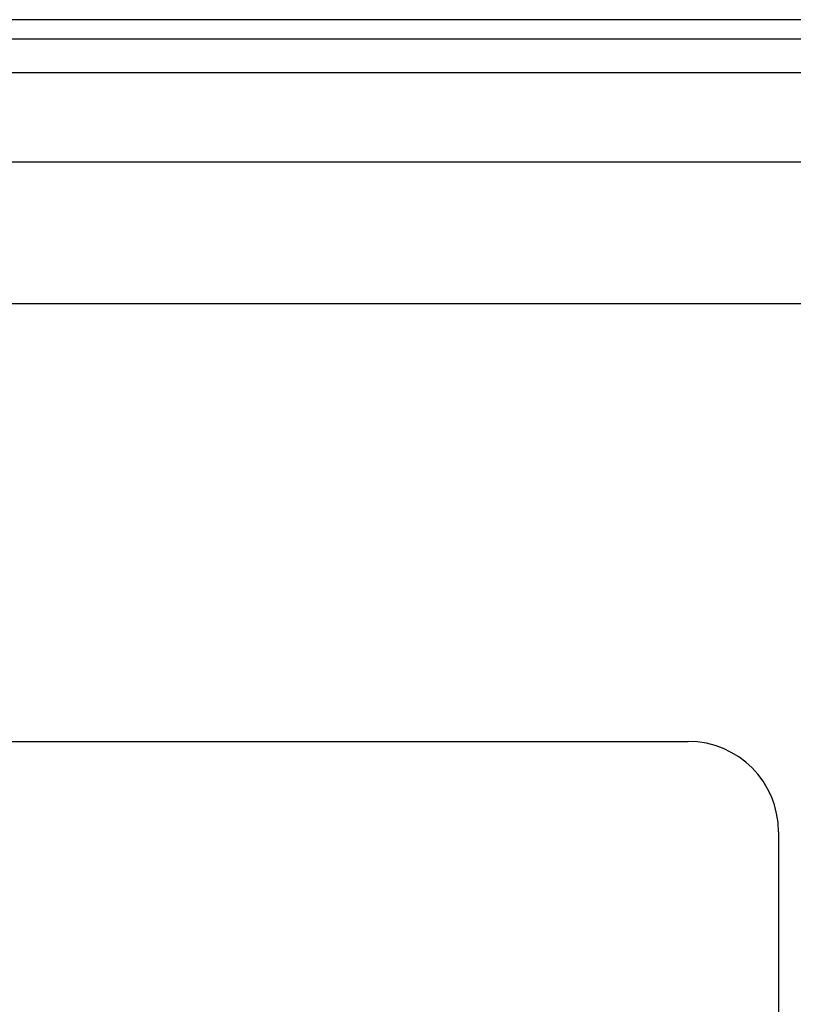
# Model space of a CAD drawing. Header units: inches. Extents: x 0 to 101, y -11 to 66.
# Tile 51 of 86: x 24.48 to 27.12, y 43.66 to 47.02. Entities that reach past the tile are written whole.
import ezdxf

# ---------------------------------------------------------------- set-up
doc = ezdxf.new("R2010")
doc.units = ezdxf.units.IN
doc.header["$LTSCALE"] = 6.067211
doc.header["$MEASUREMENT"] = 0
doc.layers.add('Visible Edges(ANSI)', color=7, linetype='Continuous', lineweight=25)
doc.layers.add('Visible Tangent Edges(ANSI)', color=7, linetype='Continuous', lineweight=25)

msp = doc.modelspace()

# ---------------------------------------------------------------- linework, layer by layer
at = {"layer": 'Visible Edges(ANSI)'}
for p, q in [((29.3559, 47.0183), (5.1814, 47.0183)), ((5.1814, 46.953), (29.3559, 46.953)), ((6.0815, 46.5333), (28.4307, 46.5333)), ((28.4307, 46.0484), (6.0815, 46.0484)), ((23.069, 44.5548), (26.7643, 44.5548)), ((27.0723, 44.2468), (27.0723, 42.3992))]:
    msp.add_line(p, q, dxfattribs=at)
msp.add_arc((26.7643, 44.2468), 0.3079, 0, 90, dxfattribs=at)
at = {"layer": 'Visible Tangent Edges(ANSI)'}
msp.add_line((5.1814, 46.8385), (29.3559, 46.8385), dxfattribs=at)

doc.saveas('drawing.dxf')
